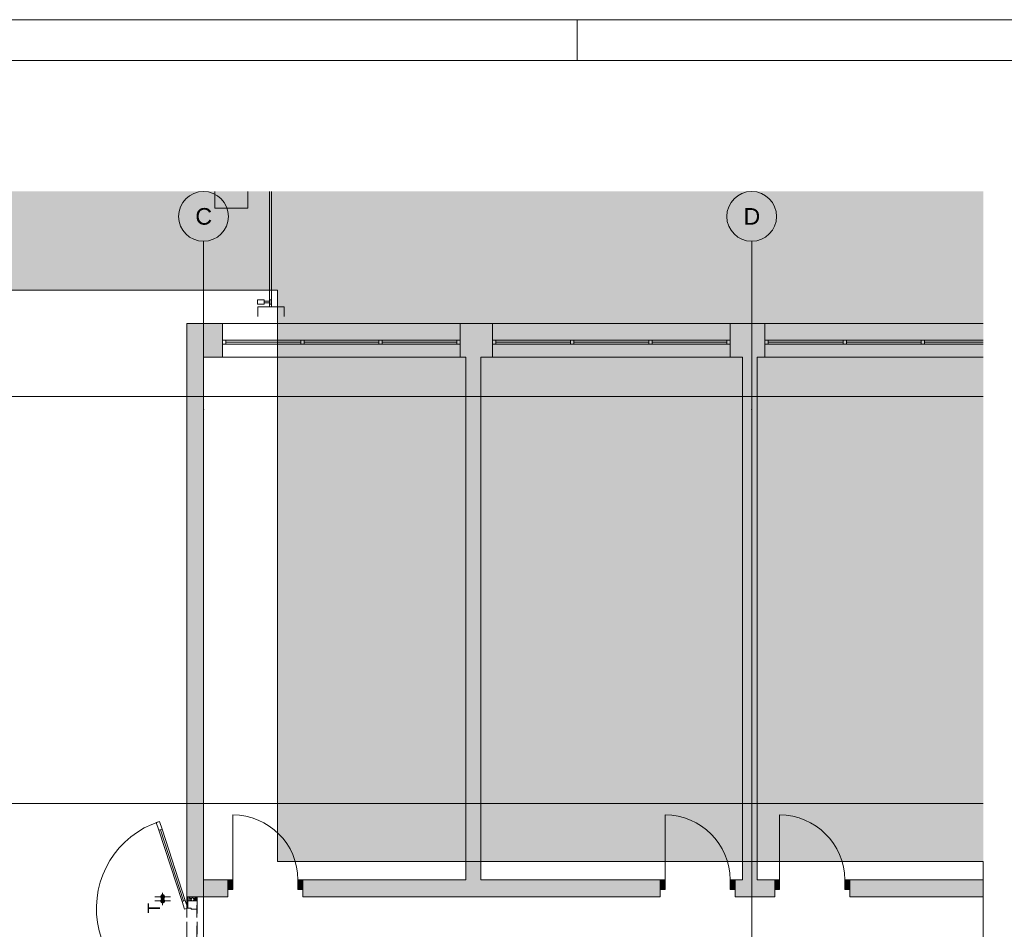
# Paper-space layout 'A-50 WYKOŃCZENIA ŚCIAN - PIĘTRO 5' of a CAD drawing. Header units: millimetres. Extents: x 0 to 420, y 0 to 297.
# Tile 9 of 11: x 173 to 291, y 187 to 297. Entities that reach past the tile are written whole.
import ezdxf
from ezdxf.xclip import XClip

# ---------------------------------------------------------------- set-up
doc = ezdxf.new("R2010")
doc.units = ezdxf.units.MM
doc.header["$MEASUREMENT"] = 0
doc.header["$XCLIPFRAME"] = 0
for name, pattern in [('DASHDOTX2', [1000, 500, -250, 0, -250]), ('Przer. długie kreski', [2.5, 1.5, -1]), ('PRZERYWANA_DU_A', [550, 350, -200])]:
    doc.linetypes.add(name, pattern=pattern)
for name, color, linetype, lineweight in [('0_Nr_pióra__2', 8, 'Continuous', 13), ('A_Arkusz_Nr_pióra__1', 7, 'Continuous', 20), ('A_podkład_Nr_pióra__2', 8, 'Continuous', 13), ('A_ściany proj_Nr_pióra__1', 7, 'Continuous', 20), ('A_ściany_Nr_pióra__1', 7, 'Continuous', 20), ('Drzwi Archicad_Nr_pióra__1', 7, 'Continuous', 20), ('Drzwi Archicad_Nr_pióra__3', 252, 'Continuous', 13)]:
    doc.layers.add(name, color=color, linetype=linetype, lineweight=lineweight)
for name, color, linetype in [('A__OKŁADZINY ŚCIAN', 7, 'Continuous'), ('A_podrys', 7, 'Continuous'), ('A_ściany', 7, 'Continuous'), ('A_ściany proj', 7, 'Continuous'), ('Drzwi Archicad', 7, 'Continuous')]:
    doc.layers.add(name, color=color, linetype=linetype)
for name, color, linetype, lineweight, true_color in [('A__OKŁADZINY ŚCIAN_Nr_pióra__7', 7, 'Continuous', 18, 0x171717), ('A_Arkusz_Nr_pióra__237', 7, 'Continuous', 5, 0x343434), ('A_osie_Nr_pióra__16', 7, 'Continuous', 5, 0x0f0f0f), ('A_osie_Nr_pióra__76', 7, 'Continuous', 5, 0x2d2d2d), ('A_ściany proj_Nr_pióra__21', 7, 'Continuous', 5, 0xb0b0b0), ('A_ściany_Nr_pióra__10', 7, 'Continuous', 13, 0x4b4b4b), ('A_ściany_Nr_pióra__19', 7, 'Continuous', 5, 0x191919), ('Okna Archicada_Nr_pióra__19', 7, 'Continuous', 5, 0x191919)]:
    doc.layers.add(name, color=color, linetype=linetype, lineweight=lineweight, true_color=true_color)
doc.styles.add('STYL_AUTOMATYCZNY_1', font='arial.ttf')
doc.styles.add('STYL_AUTOMATYCZNY_5', font='arial.ttf')
pattern_1 = [(0, (-1580.2707, -278.4727), (0, 1), [0, -1])]

# ---------------------------------------------------------------- blocks, each defined once
blk = doc.blocks.new('Rysunek_1_1', base_point=(-1580.27, -278.47))
at = {"linetype": 'Continuous', "lineweight": 0, "true_color": 0x484848}
blk.add_hatch(color=251, dxfattribs=at).paths.add_polyline_path([(38.47, 100.6), (46.86, 100.6), (46.86, 264.41), (203.92, 264.41), (203.92, 195.6), (288.92, 195.6), (288.92, 276.31), (38.47, 276.31)])
at = {"layer": 'A__OKŁADZINY ŚCIAN', "linetype": 'Continuous', "lineweight": 0, "true_color": 0x171717}
for points in [[(189.85, 191.35), (189.87, 191.26), (189.92, 191.18), (190, 191.12), (190.1, 191.1), (190.19, 191.12), (190.27, 191.18), (190.33, 191.26), (190.35, 191.35), (190.33, 191.45), (190.27, 191.53), (190.19, 191.58), (190.1, 191.6), (190, 191.58), (189.92, 191.53), (189.87, 191.45)], [(189.85, 190.85), (189.87, 190.76), (189.92, 190.68), (190, 190.62), (190.1, 190.6), (190.19, 190.62), (190.27, 190.68), (190.33, 190.76), (190.35, 190.85), (190.33, 190.95), (190.27, 191.03), (190.19, 191.08), (190.1, 191.1), (190, 191.08), (189.92, 191.03), (189.87, 190.95)]]:
    blk.add_hatch(color=250, dxfattribs=at).paths.add_polyline_path(points)
at = {"layer": 'A_ściany', "linetype": 'Continuous', "lineweight": 0, "true_color": 0x000000}
for points in [[(195.02, 193.38), (195.02, 256.36), (193.03, 260.41), (193.03, 191.35)], [(197.33, 256.36), (197.33, 260.41), (193.03, 260.41), (195.02, 256.36)], [(229.83, 256.36), (229.83, 260.41), (225.93, 260.41), (225.93, 256.36)], [(262.63, 256.36), (262.63, 260.41), (258.43, 260.41), (258.43, 256.36)], [(226.63, 256.36), (226.63, 193.38), (228.43, 193.38), (228.43, 256.36)], [(259.91, 256.36), (259.91, 193.38), (261.71, 193.38), (261.71, 256.36)], [(195.02, 193.38), (193.03, 191.35), (197.96, 191.35), (197.96, 193.38)], [(206.98, 193.38), (206.98, 191.35), (250, 191.35), (250, 193.38)], [(259.03, 193.38), (259.03, 191.35), (263.8, 191.35), (263.8, 193.38)], [(288.92, 193.38), (272.83, 193.38), (272.83, 191.35), (288.92, 191.35)]]:
    blk.add_hatch(color=18, dxfattribs=at).paths.add_polyline_path(points)
at = {"layer": 'A_ściany proj', "linetype": 'Continuous', "lineweight": 13}
h = blk.add_hatch(dxfattribs=at)
h.set_pattern_fill('gypsum_0001', color=8, style=0, pattern_type=2)
h.set_pattern_definition(pattern_1)
h.paths.add_polyline_path([(193.03, 191.35), (193.03, 190.85), (193.15, 190.85), (193.15, 191.35)])
h = blk.add_hatch(dxfattribs=at)
h.set_pattern_fill('gypsum_0001', color=8, style=0, pattern_type=2)
h.set_pattern_definition(pattern_1)
h.paths.add_polyline_path([(193.15, 190.85), (193.28, 190.85), (193.28, 191.35), (193.15, 191.35)])
h = blk.add_hatch(dxfattribs=at)
h.set_pattern_fill('batt_insulation_0001', color=8, style=0, pattern_type=2)
h.set_pattern_definition([(60, (-1580.2707, -278.47273), (-0.25980762, 0.15), []), (120, (-1580.2707, -278.47273), (0.25980762, 0.15), [])])
h.paths.add_polyline_path([(193.28, 190.85), (194.03, 190.85), (194.03, 191.35), (193.28, 191.35)])
h = blk.add_hatch(dxfattribs=at)
h.set_pattern_fill('gypsum_0001', color=8, style=0, pattern_type=2)
h.set_pattern_definition(pattern_1)
h.paths.add_polyline_path([(194.03, 190.85), (194.15, 190.85), (194.15, 191.35), (194.03, 191.35)])
h = blk.add_hatch(dxfattribs=at)
h.set_pattern_fill('gypsum_0001', color=8, style=0, pattern_type=2)
h.set_pattern_definition(pattern_1)
h.paths.add_polyline_path([(194.15, 190.85), (194.28, 190.85), (194.28, 191.35), (194.15, 191.35)])
at = {"layer": 'Drzwi Archicad', "linetype": 'Continuous', "lineweight": 0, "true_color": 0xfdfdfd}
for points in [[(197.96, 193.38), (197.96, 192.23), (198.56, 192.23), (198.56, 193.38)], [(206.98, 192.23), (206.98, 193.38), (206.38, 193.38), (206.38, 192.23)], [(250, 193.38), (250, 192.23), (250.6, 192.23), (250.6, 193.38)], [(259.03, 192.23), (259.03, 193.38), (258.43, 193.38), (258.43, 192.23)], [(263.8, 193.38), (263.8, 192.23), (264.4, 192.23), (264.4, 193.38)], [(272.83, 192.23), (272.83, 193.38), (272.23, 193.38), (272.23, 192.23)]]:
    blk.add_hatch(color=7, dxfattribs=at).paths.add_polyline_path(points)
at = {"layer": '0_Nr_pióra__2', "color": 8, "linetype": 'PRZERYWANA_DU_A', "lineweight": 13, "flags": 128}
for points in [[(288.92, 195.6), (203.92, 195.6), (203.92, 264.41), (46.86, 264.41), (46.86, 100.6)], [(288.92, 100.6), (288.92, 195.6)]]:
    blk.add_lwpolyline(points, dxfattribs=at)
at = {"layer": 'A__OKŁADZINY ŚCIAN_Nr_pióra__7', "color": 250, "linetype": 'Continuous', "lineweight": 18, "true_color": 0x171717}
for p, q in [((189.85, 191.35), (189.16, 191.35)), ((190.1, 191.6), (190.1, 191.85)), ((190.1, 190.85), (190.1, 191.35)), ((191.04, 191.35), (190.35, 191.35)), ((189.85, 190.85), (189.16, 190.85)), ((190.1, 190.35), (190.1, 190.6)), ((191.04, 190.85), (190.35, 190.85))]:
    blk.add_line(p, q, dxfattribs=at)
for centre in [(190.1, 191.35), (190.1, 190.85)]:
    blk.add_circle(centre, 0.25, dxfattribs=at)
at = {"layer": 'A_osie_Nr_pióra__16', "color": 250, "linetype": 'DASHDOTX2', "lineweight": 5, "true_color": 0x0f0f0f}
for p, q in [((195.03, 250.06), (195.03, 270.31)), ((261.03, 250.06), (261.03, 270.31)), ((288.92, 251.6), (64.72, 251.6)), ((195.03, 250.06), (195.03, 100.6)), ((261.03, 250.06), (261.03, 100.6)), ((288.92, 202.6), (64.72, 202.6))]:
    blk.add_line(p, q, dxfattribs=at)
for p in [(195.03, 250.06), (195.03, 250.06), (261.03, 250.06), (261.03, 250.06)]:
    blk.add_point(p, dxfattribs=at)
at = {"layer": 'A_osie_Nr_pióra__76', "color": 250, "linetype": 'Continuous', "lineweight": 5, "true_color": 0x2d2d2d}
for centre in [(195.03, 273.31), (261.03, 273.31)]:
    blk.add_circle(centre, 3, dxfattribs=at)
at = {"layer": 'A_podkład_Nr_pióra__2', "color": 8, "linetype": 'Continuous', "lineweight": 13}
for p, q in [((196.37, 276.31), (196.37, 274.28)), ((200.37, 274.28), (200.37, 276.31)), ((202.96, 276.31), (202.96, 262.43)), ((203.22, 262.43), (203.22, 276.31)), ((196.37, 274.28), (200.37, 274.28)), ((201.52, 262.74), (201.52, 263.25)), ((201.52, 263.25), (202.34, 263.25)), ((202.34, 263.25), (202.34, 262.74)), ((203.17, 263.25), (202.96, 263.25)), ((203.17, 262.74), (203.17, 263.25)), ((202.34, 262.74), (201.52, 262.74)), ((201.57, 261.23), (201.57, 262.43)), ((204.72, 262.43), (201.57, 262.43)), ((202.34, 263.1), (202.96, 263.1)), ((202.96, 262.89), (202.34, 262.89)), ((202.96, 262.74), (203.17, 262.74)), ((204.72, 262.43), (204.72, 261.23))]:
    blk.add_line(p, q, dxfattribs=at)
at = {"layer": 'A_ściany proj_Nr_pióra__1', "color": 7, "linetype": 'Continuous', "lineweight": 20, "flags": 128}
for points in [[(193.03, 191.35), (193.03, 190.85)], [(194.28, 190.85), (194.28, 191.35)]]:
    blk.add_lwpolyline(points, dxfattribs=at)
at = {"layer": 'A_ściany proj_Nr_pióra__21', "color": 253, "linetype": 'Continuous', "lineweight": 5, "true_color": 0xb0b0b0}
for p, q in [((193.15, 191.35), (193.15, 190.85)), ((193.28, 191.35), (193.28, 190.85)), ((194.03, 190.85), (194.03, 191.35)), ((194.15, 190.85), (194.15, 191.35)), ((193.13, 190.85), (193.03, 190.85)), ((193.15, 190.85), (193.13, 190.85)), ((193.28, 190.85), (193.15, 190.85)), ((194.03, 190.85), (193.28, 190.85)), ((194.15, 190.85), (194.03, 190.85)), ((194.28, 190.85), (194.15, 190.85))]:
    blk.add_line(p, q, dxfattribs=at)
at = {"layer": 'A_ściany proj_Nr_pióra__21', "color": 253, "linetype": 'Continuous', "lineweight": 5, "true_color": 0xb0b0b0, "flags": 128}
for points in [[(193.03, 191.35), (193.15, 191.35)], [(193.15, 191.35), (193.28, 191.35)], [(193.28, 191.35), (194.03, 191.35)], [(194.03, 191.35), (194.15, 191.35)], [(194.15, 191.35), (194.28, 191.35)]]:
    blk.add_lwpolyline(points, dxfattribs=at)
at = {"layer": 'A_ściany_Nr_pióra__1', "color": 7, "linetype": 'Continuous', "lineweight": 20}
for p, q in [((197.33, 260.41), (197.33, 256.36)), ((225.93, 260.41), (225.93, 256.36)), ((229.83, 260.41), (229.83, 256.36)), ((258.43, 260.41), (258.43, 256.36)), ((262.63, 260.41), (262.63, 256.36)), ((197.96, 193.38), (197.49, 193.38)), ((197.96, 193.38), (197.96, 192.23)), ((206.98, 193.38), (207.45, 193.38)), ((206.98, 193.38), (206.98, 192.23)), ((250, 193.38), (249.53, 193.38)), ((250, 193.38), (250, 192.23)), ((259.03, 193.38), (259.5, 193.38)), ((259.03, 193.38), (259.03, 192.23)), ((263.8, 193.38), (263.33, 193.38)), ((263.8, 193.38), (263.8, 192.23)), ((272.83, 193.38), (273.3, 193.38)), ((272.83, 193.38), (272.83, 192.23)), ((197.96, 192.23), (197.96, 191.35)), ((206.98, 192.23), (206.98, 191.35)), ((250, 192.23), (250, 191.35)), ((259.03, 192.23), (259.03, 191.35)), ((263.8, 192.23), (263.8, 191.35)), ((272.83, 192.23), (272.83, 191.35)), ((197.96, 191.35), (197.59, 191.35)), ((206.98, 191.35), (207.35, 191.35)), ((250, 191.35), (249.63, 191.35)), ((259.03, 191.35), (259.4, 191.35)), ((263.8, 191.35), (263.43, 191.35)), ((272.83, 191.35), (273.2, 191.35))]:
    blk.add_line(p, q, dxfattribs=at)
at = {"layer": 'A_ściany_Nr_pióra__1', "color": 7, "linetype": 'Continuous', "lineweight": 20, "flags": 128}
for points in [[(193.03, 260.41), (193.03, 191.35)], [(197.33, 260.41), (193.03, 260.41)], [(229.83, 260.41), (225.93, 260.41)], [(262.63, 260.41), (258.43, 260.41)], [(195.02, 193.38), (195.02, 256.36)], [(195.02, 256.36), (197.33, 256.36)], [(225.93, 256.36), (226.63, 256.36)], [(226.63, 256.36), (226.63, 193.38)], [(228.43, 256.36), (229.83, 256.36)], [(228.43, 193.38), (228.43, 256.36)], [(258.43, 256.36), (259.91, 256.36)], [(259.91, 256.36), (259.91, 193.38)], [(261.71, 256.36), (262.63, 256.36)], [(261.71, 193.38), (261.71, 256.36)], [(197.96, 193.38), (195.02, 193.38)], [(226.63, 193.38), (206.98, 193.38)], [(250, 193.38), (228.43, 193.38)], [(259.91, 193.38), (259.03, 193.38)], [(263.8, 193.38), (261.71, 193.38)], [(288.92, 193.38), (272.83, 193.38)], [(193.03, 191.35), (197.96, 191.35)], [(206.98, 191.35), (250, 191.35)], [(259.03, 191.35), (263.8, 191.35)], [(272.83, 191.35), (288.92, 191.35)]]:
    blk.add_lwpolyline(points, dxfattribs=at)
at = {"layer": 'A_ściany_Nr_pióra__10', "color": 251, "linetype": 'Przer. długie kreski', "lineweight": 13, "true_color": 0x4b4b4b}
for p, q in [((193.03, 171.35), (193.03, 191.13)), ((194.22, 171.35), (194.22, 191.13))]:
    blk.add_line(p, q, dxfattribs=at)
at = {"layer": 'A_ściany_Nr_pióra__19', "color": 250, "linetype": 'Continuous', "lineweight": 5, "true_color": 0x191919}
for p, q in [((225.93, 260.41), (197.33, 260.41)), ((258.43, 260.41), (229.83, 260.41)), ((288.92, 260.41), (262.63, 260.41)), ((197.33, 256.36), (225.93, 256.36)), ((229.83, 256.36), (258.43, 256.36)), ((262.63, 256.36), (288.92, 256.36))]:
    blk.add_line(p, q, dxfattribs=at)
at = {"layer": 'Drzwi Archicad_Nr_pióra__1', "color": 7, "linetype": 'Continuous', "lineweight": 20}
for p, q in [((198.56, 193.38), (198.56, 201.21)), ((250.6, 193.38), (250.6, 201.21)), ((264.4, 193.38), (264.4, 201.21)), ((197.96, 193.38), (197.49, 193.38)), ((197.96, 193.38), (197.49, 193.38)), ((197.96, 193.38), (198.56, 193.38)), ((197.96, 192.23), (197.96, 193.38)), ((197.96, 193.38), (197.96, 192.23)), ((197.96, 193.38), (197.96, 192.23)), ((198.56, 193.38), (198.56, 192.23)), ((206.38, 192.23), (206.38, 193.38)), ((206.38, 193.38), (206.98, 193.38)), ((206.98, 193.38), (206.98, 192.23)), ((206.98, 193.38), (206.98, 192.23)), ((206.98, 193.38), (206.98, 192.23)), ((206.98, 193.38), (207.45, 193.38)), ((206.98, 193.38), (207.45, 193.38)), ((250, 193.38), (249.53, 193.38)), ((250, 193.38), (249.53, 193.38)), ((250, 193.38), (250.6, 193.38)), ((250, 192.23), (250, 193.38)), ((250, 193.38), (250, 192.23)), ((250, 193.38), (250, 192.23)), ((250.6, 193.38), (250.6, 192.23)), ((258.43, 192.23), (258.43, 193.38)), ((258.43, 193.38), (259.03, 193.38)), ((259.03, 193.38), (259.03, 192.23)), ((259.03, 193.38), (259.03, 192.23)), ((259.03, 193.38), (259.03, 192.23)), ((259.03, 193.38), (259.5, 193.38)), ((259.03, 193.38), (259.5, 193.38)), ((263.8, 193.38), (263.33, 193.38)), ((263.8, 193.38), (263.33, 193.38)), ((263.8, 193.38), (264.4, 193.38)), ((263.8, 192.23), (263.8, 193.38)), ((263.8, 193.38), (263.8, 192.23)), ((263.8, 193.38), (263.8, 192.23)), ((264.4, 193.38), (264.4, 192.23)), ((272.23, 192.23), (272.23, 193.38)), ((272.23, 193.38), (272.83, 193.38)), ((272.83, 193.38), (272.83, 192.23)), ((272.83, 193.38), (272.83, 192.23)), ((272.83, 193.38), (272.83, 192.23)), ((272.83, 193.38), (273.3, 193.38)), ((272.83, 193.38), (273.3, 193.38)), ((198.56, 192.23), (197.96, 192.23)), ((197.96, 192.23), (197.96, 191.35)), ((197.96, 192.23), (197.96, 191.35)), ((206.98, 192.23), (206.38, 192.23)), ((206.98, 192.23), (206.98, 191.35)), ((206.98, 192.23), (206.98, 191.35)), ((250.6, 192.23), (250, 192.23)), ((250, 192.23), (250, 191.35)), ((250, 192.23), (250, 191.35)), ((259.03, 192.23), (258.43, 192.23)), ((259.03, 192.23), (259.03, 191.35)), ((259.03, 192.23), (259.03, 191.35)), ((264.4, 192.23), (263.8, 192.23)), ((263.8, 192.23), (263.8, 191.35)), ((263.8, 192.23), (263.8, 191.35)), ((272.83, 192.23), (272.23, 192.23)), ((272.83, 192.23), (272.83, 191.35)), ((272.83, 192.23), (272.83, 191.35)), ((197.96, 191.35), (197.59, 191.35)), ((197.96, 191.35), (197.59, 191.35)), ((206.98, 191.35), (207.35, 191.35)), ((206.98, 191.35), (207.35, 191.35)), ((250, 191.35), (249.63, 191.35)), ((250, 191.35), (249.63, 191.35)), ((259.03, 191.35), (259.4, 191.35)), ((259.03, 191.35), (259.4, 191.35)), ((263.8, 191.35), (263.43, 191.35)), ((263.8, 191.35), (263.43, 191.35)), ((272.83, 191.35), (273.2, 191.35)), ((272.83, 191.35), (273.2, 191.35))]:
    blk.add_line(p, q, dxfattribs=at)
for centre in [(198.56, 193.38), (250.6, 193.38), (264.4, 193.38)]:
    blk.add_arc(centre, 7.83, 0, 90, dxfattribs=at)
at = {"layer": 'Drzwi Archicad_Nr_pióra__3', "color": 252, "linetype": 'Continuous', "lineweight": 13}
for p, q in [((189.34, 200.31), (189.72, 200.43)), ((189.72, 200.43), (190.03, 199.48)), ((189.65, 199.36), (189.34, 200.31)), ((190.03, 199.48), (189.65, 199.36)), ((189.84, 199.42), (192.63, 190.86)), ((192.44, 190.8), (192.82, 190.92)), ((192.82, 190.92), (193.13, 189.97)), ((192.75, 189.85), (192.44, 190.8)), ((193.13, 189.97), (192.75, 189.85)), ((193.13, 190.85), (193.03, 190.85)), ((194.28, 190.85), (193.13, 190.85)), ((193.13, 190.85), (193.13, 189.97)), ((193.15, 190.85), (193.13, 190.85)), ((193.15, 190.85), (193.13, 190.85)), ((193.13, 189.97), (193.53, 189.97)), ((193.28, 190.85), (193.15, 190.85)), ((193.28, 190.85), (193.15, 190.85)), ((194.03, 190.85), (193.28, 190.85)), ((194.03, 190.85), (193.28, 190.85)), ((193.53, 189.97), (193.53, 189.85)), ((193.53, 189.85), (194.28, 189.85)), ((194.15, 190.85), (194.03, 190.85)), ((194.15, 190.85), (194.03, 190.85)), ((194.28, 190.85), (194.15, 190.85)), ((194.28, 190.85), (194.15, 190.85)), ((194.28, 189.85), (194.28, 190.85))]:
    blk.add_line(p, q, dxfattribs=at)
at = {"layer": 'Drzwi Archicad_Nr_pióra__3', "color": 252, "linetype": 'Przer. długie kreski', "lineweight": 13}
for p, q in [((193.03, 171.85), (193.03, 190.85)), ((194.28, 171.85), (194.28, 190.85))]:
    blk.add_line(p, q, dxfattribs=at)
at = {"layer": 'Drzwi Archicad_Nr_pióra__3', "color": 252, "linetype": 'Continuous', "lineweight": 13, "flags": 128}
for points in [[(189.84, 199.42), (192.63, 190.86), (192.44, 190.8), (189.65, 199.36)], [(190.03, 199.48), (192.82, 190.92), (192.63, 190.86), (189.84, 199.42)]]:
    blk.add_lwpolyline(points, close=True, dxfattribs=at)
at = {"layer": 'Drzwi Archicad_Nr_pióra__3', "color": 252, "linetype": 'Continuous', "lineweight": 13}
blk.add_arc((193.13, 189.97), 11, 108.0127, 270, dxfattribs=at)
at = {"layer": 'Okna Archicada_Nr_pióra__19', "color": 250, "linetype": 'Continuous', "lineweight": 5, "true_color": 0x191919}
for p, q in [((225.93, 258.41), (197.33, 258.41)), ((197.33, 258.41), (197.33, 257.91)), ((197.33, 257.91), (225.93, 257.91)), ((197.73, 258.41), (197.73, 257.91)), ((197.73, 258.16), (206.73, 258.16)), ((206.73, 258.41), (206.73, 257.91)), ((207.13, 258.41), (207.13, 257.91)), ((207.13, 258.16), (216.13, 258.16)), ((216.13, 258.41), (216.13, 257.91)), ((216.53, 258.41), (216.53, 257.91)), ((216.53, 258.16), (225.53, 258.16)), ((225.53, 258.41), (225.53, 257.91)), ((225.93, 257.91), (225.93, 258.41)), ((258.43, 258.41), (229.83, 258.41)), ((229.83, 258.41), (229.83, 257.91)), ((229.83, 257.91), (258.43, 257.91)), ((230.23, 258.41), (230.23, 257.91)), ((230.23, 258.16), (239.23, 258.16)), ((239.23, 258.41), (239.23, 257.91)), ((239.63, 258.41), (239.63, 257.91)), ((239.63, 258.16), (248.63, 258.16)), ((248.63, 258.41), (248.63, 257.91)), ((249.03, 258.41), (249.03, 257.91)), ((249.03, 258.16), (258.03, 258.16)), ((258.03, 258.41), (258.03, 257.91)), ((258.43, 257.91), (258.43, 258.41)), ((288.92, 258.41), (262.63, 258.41)), ((262.63, 258.41), (262.63, 257.91)), ((262.63, 257.91), (288.92, 257.91)), ((263.03, 258.41), (263.03, 257.91)), ((263.03, 258.16), (272.03, 258.16)), ((272.03, 258.41), (272.03, 257.91)), ((272.43, 258.41), (272.43, 257.91)), ((272.43, 258.16), (281.43, 258.16)), ((281.43, 258.41), (281.43, 257.91)), ((281.83, 258.41), (281.83, 257.91)), ((281.83, 258.16), (288.92, 258.16))]:
    blk.add_line(p, q, dxfattribs=at)
at = {"layer": 'A__OKŁADZINY ŚCIAN_Nr_pióra__7', "color": 250, "linetype": 'Continuous', "lineweight": 18, "true_color": 0x171717, "insert": (189.8, 189.35), "char_height": 1.5, "width": 1.2566, "attachment_point": 7, "rotation": 90, "style": 'STYL_AUTOMATYCZNY_5'}
blk.add_mtext('\\A1;{\\pql;\\fArial|b0|i0|c238|p0;\\W1.000000;T}', dxfattribs=at)
at = {"layer": 'A_osie_Nr_pióra__76', "color": 250, "linetype": 'Continuous', "lineweight": 5, "true_color": 0x2d2d2d, "char_height": 2, "attachment_point": 1, "style": 'STYL_AUTOMATYCZNY_1'}
for s, insert in [('\\A1;{\\pql;\\pt0;\\fArial|b0|i0|c238|p0;\\W1.000000;C}', (194.04, 274.31)), ('\\A1;{\\pql;\\pt0;\\fArial|b0|i0|c238|p0;\\W1.000000;D}', (260.04, 274.31))]:
    blk.add_mtext(s, dxfattribs=dict(at, insert=insert))

psp = doc.layouts.new('A-50 WYKOŃCZENIA ŚCIAN - PIĘTRO 5')

# ---------------------------------------------------------------- linework, layer by layer
at = {"layer": 'A_Arkusz_Nr_pióra__1', "color": 7, "linetype": 'Continuous', "lineweight": 20}
psp.add_line((415.1, 292.1), (29.9, 292.1), dxfattribs=at)
at = {"layer": 'A_Arkusz_Nr_pióra__1', "color": 7, "linetype": 'Continuous', "lineweight": 20, "flags": 128}
psp.add_lwpolyline([(0, 297), (420, 297), (420, 0), (0, 0)], close=True, dxfattribs=at)
at = {"layer": 'A_Arkusz_Nr_pióra__237', "color": 250, "linetype": 'Continuous', "lineweight": 5, "true_color": 0x343434}
psp.add_line((240, 292.1), (240, 297), dxfattribs=at)

# ---------------------------------------------------------------- block references
at = {"layer": 'A_podrys', "color": 37, "linetype": 'Continuous', "lineweight": 5, "true_color": 0x656532}
ref = psp.add_blockref('Rysunek_1_1', (-1580.27, -278.47), dxfattribs=at)
XClip(ref).set_block_clipping_path([(38.4706580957, 100.602104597), (288.9206293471, 276.3111614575)])

doc.saveas('drawing.dxf')
